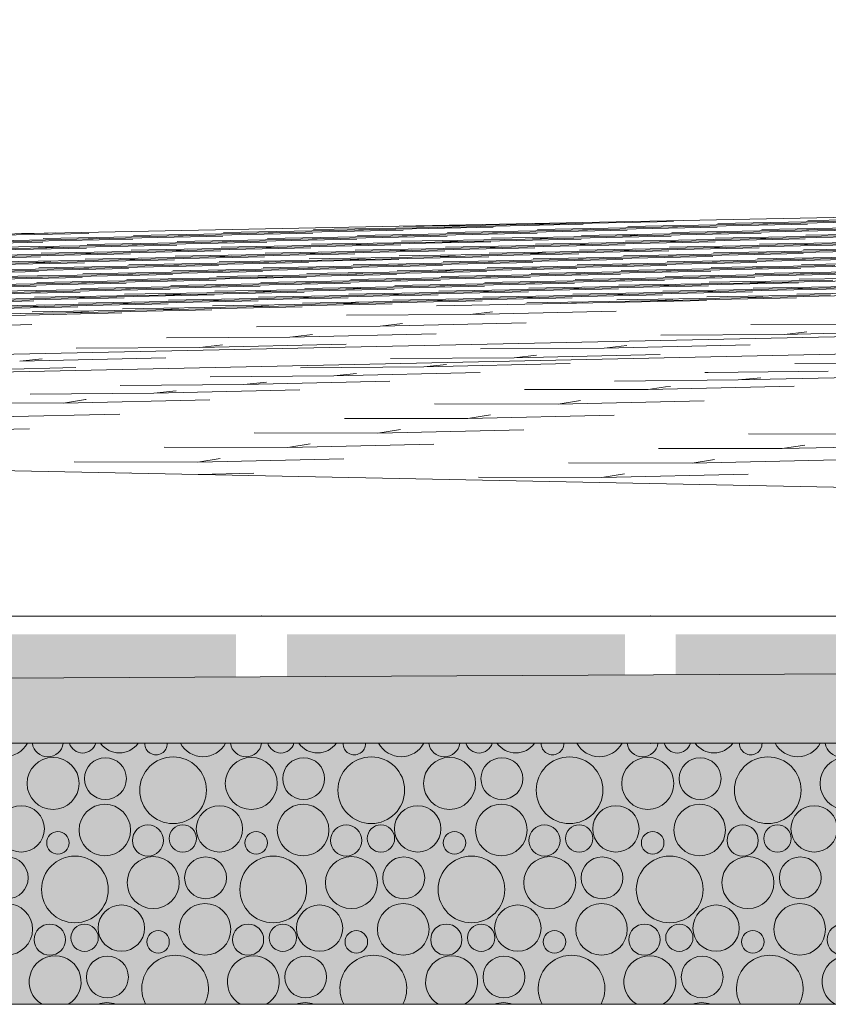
# Model space of a CAD drawing. Header units: millimetres. Extents: x -76432 to -27350, y -300 to 6935.
# Tile 54 of 75: x -33310 to -32865, y -300 to 242. Entities that reach past the tile are written whole.
import ezdxf

# ---------------------------------------------------------------- set-up
doc = ezdxf.new("R2010")
doc.units = ezdxf.units.MM
doc.header["$MEASUREMENT"] = 0
doc.layers.add('Nouveau_Terrain _ Original.Terrain', color=7, linetype='Continuous')
doc.layers.add('Nouveau_VRD _ Voirie 3d.VRD', color=7, linetype='Continuous')

# ---------------------------------------------------------------- blocks, each defined once
blk = doc.blocks.new('Élément de coupe_31')
at = {"layer": 'Nouveau_Terrain _ Original.Terrain', "linetype": 'Continuous', "lineweight": 15, "true_color": 0xf48e54}
h = blk.add_hatch(dxfattribs=at)
h.set_pattern_fill('Terre', color=33, style=0, pattern_type=2)
h.set_pattern_definition([(45, (0, 0), (-137.8858, 137.8858), []), (45, (-45.96, 45.96), (-275.7716, 275.7716), []), (45, (-91.92, 91.92), (-275.7716, 275.7716), []), (135, (-137.886, 137.886), (45.96194, 45.96194), [195, -195])])
h.paths.add_polyline_path([(-45278.93, -182.88), (-48767.24, -201.74), (-53028.52, -224.87), (-58189.71, -253.03), (-64406.44, -287.14), (-66736.01, -300), (-27349.9, -300), (-27349.9, -80.38), (-30347.05, -102.7), (-30687.31, -105.32), (-30979.52, -107.48), (-31257.53, -109.37), (-31550.89, -111.18), (-31862.67, -112.95), (-32189.06, -114.67), (-32526.08, -116.34), (-40248.03, -155.83), (-42463.99, -167.72)])
at = {"layer": 'Nouveau_Terrain _ Original.Terrain', "color": 7, "linetype": 'Continuous', "lineweight": 15}
for p, q in [((-27349.9, 242.02), (-33618.28, 118.16)), ((-27349.9, 183.09), (-33618.28, 51.45)), ((-33618.28, 41.72), (-27349.9, 175.38))]:
    blk.add_line(p, q, dxfattribs=at)
at = {"layer": 'Nouveau_Terrain _ Original.Terrain', "color": 114, "linetype": 'Continuous', "lineweight": 15, "true_color": 0x00ad56}
for p, q in [((-33030.37, 129.35), (-32949.94, 131)), ((-33030.37, 129.35), (-32949.94, 131)), ((-32857.42, 131.04), (-32925.45, 129.8)), ((-32857.42, 131.04), (-32925.45, 129.8)), ((-32907.01, 129.4), (-32826.58, 131.06)), ((-32907.01, 129.4), (-32826.58, 131.06)), ((-32807.84, 132.68), (-32875.86, 131.44)), ((-32807.84, 132.68), (-32875.86, 131.44)), ((-33129.54, 126.08), (-33197.57, 124.84)), ((-33129.54, 126.08), (-33197.57, 124.84)), ((-33179.12, 124.44), (-33098.7, 126.09)), ((-33179.12, 124.44), (-33098.7, 126.09)), ((-33179.12, 124.44), (-33166.73, 124.85)), ((-33179.12, 124.44), (-33166.73, 124.85)), ((-33079.95, 127.71), (-33147.98, 126.47)), ((-33079.95, 127.71), (-33147.98, 126.47)), ((-33129.54, 126.08), (-33049.11, 127.73)), ((-33129.54, 126.08), (-33049.11, 127.73)), ((-33129.54, 126.08), (-33117.14, 126.49)), ((-33129.54, 126.08), (-33117.14, 126.49)), ((-33030.37, 129.35), (-33098.4, 128.11)), ((-33030.37, 129.35), (-33098.4, 128.11)), ((-33079.95, 127.71), (-32999.53, 129.37)), ((-33079.95, 127.71), (-32999.53, 129.37)), ((-33079.95, 127.71), (-33067.56, 128.12)), ((-33079.95, 127.71), (-33067.56, 128.12)), ((-33006.18, 126.13), (-33074.21, 124.89)), ((-33006.18, 126.13), (-33074.21, 124.89)), ((-33055.76, 124.49), (-32975.34, 126.14)), ((-33055.76, 124.49), (-32975.34, 126.14)), ((-33055.76, 124.49), (-33043.37, 124.9)), ((-33055.76, 124.49), (-33043.37, 124.9)), ((-33030.37, 129.35), (-33017.97, 129.76)), ((-33030.37, 129.35), (-33017.97, 129.76)), ((-32956.59, 127.77), (-33024.62, 126.53)), ((-32956.59, 127.77), (-33024.62, 126.53)), ((-33006.18, 126.13), (-32925.75, 127.78)), ((-33006.18, 126.13), (-32925.75, 127.78)), ((-33006.18, 126.13), (-32993.78, 126.54)), ((-33006.18, 126.13), (-32993.78, 126.54)), ((-32907.01, 129.4), (-32975.04, 128.16)), ((-32907.01, 129.4), (-32975.04, 128.16)), ((-32956.59, 127.77), (-32876.17, 129.42)), ((-32956.59, 127.77), (-32876.17, 129.42)), ((-32956.59, 127.77), (-32944.2, 128.18)), ((-32956.59, 127.77), (-32944.2, 128.18)), ((-32882.82, 126.18), (-32950.85, 124.94)), ((-32882.82, 126.18), (-32950.85, 124.94)), ((-32932.4, 124.54), (-32851.98, 126.19)), ((-32932.4, 124.54), (-32851.98, 126.19)), ((-32932.4, 124.54), (-32920, 124.95)), ((-32932.4, 124.54), (-32920, 124.95)), ((-32907.01, 129.4), (-32894.61, 129.81)), ((-32907.01, 129.4), (-32894.61, 129.81)), ((-32833.23, 127.82), (-32901.26, 126.58)), ((-32833.23, 127.82), (-32901.26, 126.58)), ((-32882.82, 126.18), (-32802.39, 127.83)), ((-32882.82, 126.18), (-32802.39, 127.83)), ((-32882.82, 126.18), (-32870.42, 126.59)), ((-32882.82, 126.18), (-32870.42, 126.59)), ((-33377.47, 117.89), (-33297.04, 119.54)), ((-33377.47, 117.89), (-33297.04, 119.54)), ((-33352.07, 122.75), (-33271.65, 124.4)), ((-33352.07, 122.75), (-33271.65, 124.4)), ((-33278.3, 121.16), (-33346.32, 119.92)), ((-33278.3, 121.16), (-33346.32, 119.92)), ((-33327.88, 119.53), (-33247.45, 121.18)), ((-33327.88, 119.53), (-33247.45, 121.18)), ((-33302.49, 124.39), (-33308.73, 124.27)), ((-33302.49, 124.39), (-33308.73, 124.27)), ((-33302.49, 124.39), (-33290.17, 124.64)), ((-33302.49, 124.39), (-33290.17, 124.64)), ((-33302.49, 124.39), (-33301.77, 124.41)), ((-33302.49, 124.39), (-33301.77, 124.41)), ((-33228.71, 122.8), (-33296.74, 121.56)), ((-33228.71, 122.8), (-33296.74, 121.56)), ((-33278.3, 121.16), (-33197.87, 122.81)), ((-33278.3, 121.16), (-33197.87, 122.81)), ((-33278.3, 121.16), (-33265.9, 121.57)), ((-33278.3, 121.16), (-33265.9, 121.57)), ((-33204.52, 119.58), (-33272.55, 118.34)), ((-33204.52, 119.58), (-33272.55, 118.34)), ((-33254.1, 117.94), (-33173.68, 119.59)), ((-33254.1, 117.94), (-33173.68, 119.59)), ((-33179.12, 124.44), (-33247.15, 123.2)), ((-33179.12, 124.44), (-33247.15, 123.2)), ((-33228.71, 122.8), (-33148.28, 124.45)), ((-33228.71, 122.8), (-33148.28, 124.45)), ((-33228.71, 122.8), (-33216.31, 123.21)), ((-33228.71, 122.8), (-33216.31, 123.21)), ((-33154.93, 121.21), (-33222.96, 119.97)), ((-33154.93, 121.21), (-33222.96, 119.97)), ((-33204.52, 119.58), (-33124.09, 121.23)), ((-33204.52, 119.58), (-33124.09, 121.23)), ((-33204.52, 119.58), (-33192.12, 119.99)), ((-33204.52, 119.58), (-33192.12, 119.99)), ((-33105.35, 122.85), (-33173.38, 121.61)), ((-33105.35, 122.85), (-33173.38, 121.61)), ((-33154.93, 121.21), (-33074.51, 122.87)), ((-33154.93, 121.21), (-33074.51, 122.87)), ((-33154.93, 121.21), (-33142.54, 121.62)), ((-33154.93, 121.21), (-33142.54, 121.62)), ((-33081.16, 119.63), (-33149.19, 118.39)), ((-33081.16, 119.63), (-33149.19, 118.39)), ((-33130.74, 117.99), (-33050.32, 119.64)), ((-33130.74, 117.99), (-33050.32, 119.64)), ((-33055.76, 124.49), (-33123.79, 123.25)), ((-33055.76, 124.49), (-33123.79, 123.25)), ((-33105.35, 122.85), (-33024.92, 124.5)), ((-33105.35, 122.85), (-33024.92, 124.5)), ((-33105.35, 122.85), (-33092.95, 123.26)), ((-33105.35, 122.85), (-33092.95, 123.26)), ((-33031.57, 121.27), (-33099.6, 120.03)), ((-33031.57, 121.27), (-33099.6, 120.03)), ((-33081.16, 119.63), (-33000.73, 121.28)), ((-33081.16, 119.63), (-33000.73, 121.28)), ((-33081.16, 119.63), (-33068.76, 120.04)), ((-33081.16, 119.63), (-33068.76, 120.04)), ((-32981.99, 122.9), (-33050.02, 121.66)), ((-32981.99, 122.9), (-33050.02, 121.66)), ((-33031.57, 121.27), (-32951.15, 122.92)), ((-33031.57, 121.27), (-32951.15, 122.92)), ((-33031.57, 121.27), (-33019.18, 121.68)), ((-33031.57, 121.27), (-33019.18, 121.68)), ((-32957.8, 119.68), (-33025.83, 118.44)), ((-32957.8, 119.68), (-33025.83, 118.44)), ((-33007.38, 118.04), (-32926.96, 119.69)), ((-33007.38, 118.04), (-32926.96, 119.69)), ((-32932.4, 124.54), (-33000.43, 123.3)), ((-32932.4, 124.54), (-33000.43, 123.3)), ((-32981.99, 122.9), (-32901.56, 124.56)), ((-32981.99, 122.9), (-32901.56, 124.56)), ((-32981.99, 122.9), (-32969.59, 123.31)), ((-32981.99, 122.9), (-32969.59, 123.31)), ((-32908.21, 121.32), (-32976.24, 120.08)), ((-32908.21, 121.32), (-32976.24, 120.08)), ((-32957.8, 119.68), (-32877.37, 121.33)), ((-32957.8, 119.68), (-32877.37, 121.33)), ((-32957.8, 119.68), (-32945.4, 120.09)), ((-32957.8, 119.68), (-32945.4, 120.09)), ((-32858.63, 122.96), (-32926.65, 121.72)), ((-32858.63, 122.96), (-32926.65, 121.72)), ((-32908.21, 121.32), (-32827.78, 122.97)), ((-32908.21, 121.32), (-32827.78, 122.97)), ((-32908.21, 121.32), (-32895.81, 121.73)), ((-32908.21, 121.32), (-32895.81, 121.73)), ((-32834.43, 119.73), (-32902.46, 118.49)), ((-32834.43, 119.73), (-32902.46, 118.49)), ((-32884.02, 118.09), (-32803.59, 119.75)), ((-32884.02, 118.09), (-32803.59, 119.75)), ((-32809.04, 124.59), (-32877.07, 123.35)), ((-32809.04, 124.59), (-32877.07, 123.35)), ((-33303.69, 116.3), (-33371.72, 115.06)), ((-33303.69, 116.3), (-33371.72, 115.06)), ((-33353.28, 114.66), (-33272.85, 116.31)), ((-33353.28, 114.66), (-33272.85, 116.31)), ((-33254.1, 117.94), (-33322.13, 116.7)), ((-33254.1, 117.94), (-33322.13, 116.7)), ((-33303.69, 116.3), (-33223.26, 117.95)), ((-33303.69, 116.3), (-33223.26, 117.95)), ((-33303.69, 116.3), (-33291.29, 116.71)), ((-33303.69, 116.3), (-33291.29, 116.71)), ((-33229.91, 114.72), (-33297.94, 113.47)), ((-33229.91, 114.72), (-33297.94, 113.47)), ((-33279.5, 113.08), (-33199.07, 114.73)), ((-33279.5, 113.08), (-33199.07, 114.73)), ((-33254.1, 117.94), (-33241.71, 118.35)), ((-33254.1, 117.94), (-33241.71, 118.35)), ((-33180.33, 116.35), (-33248.36, 115.11)), ((-33180.33, 116.35), (-33248.36, 115.11)), ((-33229.91, 114.72), (-33149.49, 116.37)), ((-33229.91, 114.72), (-33149.49, 116.37)), ((-33229.91, 114.72), (-33217.52, 115.12)), ((-33229.91, 114.72), (-33217.52, 115.12)), ((-33130.74, 117.99), (-33198.77, 116.75)), ((-33130.74, 117.99), (-33198.77, 116.75)), ((-33180.33, 116.35), (-33099.9, 118)), ((-33180.33, 116.35), (-33099.9, 118)), ((-33180.33, 116.35), (-33167.93, 116.76)), ((-33180.33, 116.35), (-33167.93, 116.76)), ((-33106.55, 114.77), (-33174.58, 113.53)), ((-33106.55, 114.77), (-33174.58, 113.53)), ((-33156.14, 113.13), (-33075.71, 114.78)), ((-33156.14, 113.13), (-33075.71, 114.78)), ((-33130.74, 117.99), (-33118.35, 118.4)), ((-33130.74, 117.99), (-33118.35, 118.4)), ((-33056.97, 116.41), (-33125, 115.16)), ((-33056.97, 116.41), (-33125, 115.16)), ((-33106.55, 114.77), (-33026.13, 116.42)), ((-33106.55, 114.77), (-33026.13, 116.42)), ((-33106.55, 114.77), (-33094.16, 115.18)), ((-33106.55, 114.77), (-33094.16, 115.18)), ((-33007.38, 118.04), (-33075.41, 116.8)), ((-33007.38, 118.04), (-33075.41, 116.8)), ((-33056.97, 116.41), (-32976.54, 118.06)), ((-33056.97, 116.41), (-32976.54, 118.06)), ((-33056.97, 116.41), (-33044.57, 116.81)), ((-33056.97, 116.41), (-33044.57, 116.81)), ((-32983.19, 114.82), (-33051.22, 113.58)), ((-32983.19, 114.82), (-33051.22, 113.58)), ((-33032.78, 113.18), (-32952.35, 114.83)), ((-33032.78, 113.18), (-32952.35, 114.83)), ((-33007.38, 118.04), (-32994.99, 118.45)), ((-33007.38, 118.04), (-32994.99, 118.45)), ((-32933.61, 116.46), (-33001.63, 115.22)), ((-32933.61, 116.46), (-33001.63, 115.22)), ((-32983.19, 114.82), (-32902.77, 116.47)), ((-32983.19, 114.82), (-32902.77, 116.47)), ((-32983.19, 114.82), (-32970.79, 115.23)), ((-32983.19, 114.82), (-32970.79, 115.23)), ((-32884.02, 118.09), (-32952.05, 116.85)), ((-32884.02, 118.09), (-32952.05, 116.85)), ((-32933.61, 116.46), (-32853.18, 118.11)), ((-32933.61, 116.46), (-32853.18, 118.11)), ((-32933.61, 116.46), (-32921.21, 116.87)), ((-32933.61, 116.46), (-32921.21, 116.87)), ((-32859.83, 114.87), (-32927.86, 113.63)), ((-32859.83, 114.87), (-32927.86, 113.63)), ((-32909.41, 113.23), (-32828.99, 114.88)), ((-32909.41, 113.23), (-32828.99, 114.88)), ((-32884.02, 118.09), (-32871.62, 118.5)), ((-32884.02, 118.09), (-32871.62, 118.5)), ((-32810.24, 116.51), (-32878.27, 115.27)), ((-32810.24, 116.51), (-32878.27, 115.27)), ((-33378.67, 109.8), (-33298.24, 111.45)), ((-33378.67, 109.8), (-33298.24, 111.45)), ((-33279.5, 113.08), (-33347.53, 111.84)), ((-33279.5, 113.08), (-33347.53, 111.84)), ((-33329.08, 111.44), (-33248.66, 113.09)), ((-33329.08, 111.44), (-33248.66, 113.09)), ((-33255.31, 109.85), (-33323.34, 108.61)), ((-33255.31, 109.85), (-33323.34, 108.61)), ((-33304.89, 108.22), (-33224.47, 109.87)), ((-33304.89, 108.22), (-33224.47, 109.87)), ((-33304.89, 108.22), (-33292.5, 108.63)), ((-33304.89, 108.22), (-33292.5, 108.63)), ((-33279.5, 113.08), (-33267.1, 113.49)), ((-33279.5, 113.08), (-33267.1, 113.49)), ((-33205.72, 111.49), (-33273.75, 110.25)), ((-33205.72, 111.49), (-33273.75, 110.25)), ((-33255.31, 109.85), (-33174.88, 111.5)), ((-33255.31, 109.85), (-33174.88, 111.5)), ((-33255.31, 109.85), (-33242.91, 110.26)), ((-33255.31, 109.85), (-33242.91, 110.26)), ((-33156.14, 113.13), (-33224.17, 111.89)), ((-33156.14, 113.13), (-33224.17, 111.89)), ((-33205.72, 111.49), (-33125.3, 113.14)), ((-33205.72, 111.49), (-33125.3, 113.14)), ((-33205.72, 111.49), (-33193.33, 111.9)), ((-33205.72, 111.49), (-33193.33, 111.9)), ((-33131.95, 109.91), (-33199.98, 108.66)), ((-33131.95, 109.91), (-33199.98, 108.66)), ((-33181.53, 108.27), (-33101.11, 109.92)), ((-33181.53, 108.27), (-33101.11, 109.92)), ((-33181.53, 108.27), (-33169.14, 108.68)), ((-33181.53, 108.27), (-33169.14, 108.68)), ((-33156.14, 113.13), (-33143.74, 113.54)), ((-33156.14, 113.13), (-33143.74, 113.54)), ((-33082.36, 111.54), (-33150.39, 110.3)), ((-33082.36, 111.54), (-33150.39, 110.3)), ((-33131.95, 109.91), (-33051.52, 111.56)), ((-33131.95, 109.91), (-33051.52, 111.56)), ((-33131.95, 109.91), (-33119.55, 110.31)), ((-33131.95, 109.91), (-33119.55, 110.31)), ((-33032.78, 113.18), (-33100.81, 111.94)), ((-33032.78, 113.18), (-33100.81, 111.94)), ((-33082.36, 111.54), (-33001.94, 113.19)), ((-33082.36, 111.54), (-33001.94, 113.19)), ((-33082.36, 111.54), (-33069.97, 111.95)), ((-33082.36, 111.54), (-33069.97, 111.95)), ((-33008.59, 109.96), (-33076.62, 108.72)), ((-33008.59, 109.96), (-33076.62, 108.72)), ((-33058.17, 108.32), (-32977.75, 109.97)), ((-33058.17, 108.32), (-32977.75, 109.97)), ((-33058.17, 108.32), (-33045.77, 108.73)), ((-33058.17, 108.32), (-33045.77, 108.73)), ((-33032.78, 113.18), (-33020.38, 113.59)), ((-33032.78, 113.18), (-33020.38, 113.59)), ((-32959, 111.6), (-33027.03, 110.35)), ((-32959, 111.6), (-33027.03, 110.35)), ((-33008.59, 109.96), (-32928.16, 111.61)), ((-33008.59, 109.96), (-32928.16, 111.61)), ((-33008.59, 109.96), (-32996.19, 110.37)), ((-33008.59, 109.96), (-32996.19, 110.37)), ((-32909.41, 113.23), (-32977.44, 111.99)), ((-32909.41, 113.23), (-32977.44, 111.99)), ((-32959, 111.6), (-32878.57, 113.25)), ((-32959, 111.6), (-32878.57, 113.25)), ((-32959, 111.6), (-32946.6, 112)), ((-32959, 111.6), (-32946.6, 112)), ((-32885.22, 110.01), (-32953.25, 108.77)), ((-32885.22, 110.01), (-32953.25, 108.77)), ((-32934.81, 108.37), (-32854.38, 110.02)), ((-32934.81, 108.37), (-32854.38, 110.02)), ((-32934.81, 108.37), (-32922.41, 108.78)), ((-32934.81, 108.37), (-32922.41, 108.78)), ((-32909.41, 113.23), (-32897.02, 113.64)), ((-32909.41, 113.23), (-32897.02, 113.64)), ((-32835.64, 111.65), (-32903.67, 110.41)), ((-32835.64, 111.65), (-32903.67, 110.41)), ((-32885.22, 110.01), (-32804.8, 111.66)), ((-32885.22, 110.01), (-32804.8, 111.66)), ((-32885.22, 110.01), (-32872.83, 110.42)), ((-32885.22, 110.01), (-32872.83, 110.42)), ((-32811.45, 108.42), (-32879.48, 107.18)), ((-32811.45, 108.42), (-32879.48, 107.18)), ((-33379.87, 101.72), (-33299.45, 103.37)), ((-33379.87, 101.72), (-33299.45, 103.37)), ((-33304.89, 108.22), (-33372.92, 106.97)), ((-33304.89, 108.22), (-33372.92, 106.97)), ((-33354.48, 106.58), (-33274.05, 108.23)), ((-33354.48, 106.58), (-33274.05, 108.23)), ((-33280.7, 104.99), (-33348.73, 103.75)), ((-33280.7, 104.99), (-33348.73, 103.75)), ((-33330.29, 103.35), (-33249.86, 105)), ((-33330.29, 103.35), (-33249.86, 105)), ((-33231.12, 106.63), (-33299.15, 105.39)), ((-33231.12, 106.63), (-33299.15, 105.39)), ((-33280.7, 104.99), (-33200.28, 106.64)), ((-33280.7, 104.99), (-33200.28, 106.64)), ((-33280.7, 104.99), (-33268.31, 105.4)), ((-33280.7, 104.99), (-33268.31, 105.4)), ((-33206.93, 103.41), (-33274.96, 102.16)), ((-33206.93, 103.41), (-33274.96, 102.16)), ((-33256.51, 101.77), (-33176.09, 103.42)), ((-33256.51, 101.77), (-33176.09, 103.42)), ((-33181.53, 108.27), (-33249.56, 107.03)), ((-33181.53, 108.27), (-33249.56, 107.03)), ((-33231.12, 106.63), (-33150.69, 108.28)), ((-33231.12, 106.63), (-33150.69, 108.28)), ((-33231.12, 106.63), (-33218.72, 107.04)), ((-33231.12, 106.63), (-33218.72, 107.04)), ((-33157.34, 105.04), (-33225.37, 103.8)), ((-33157.34, 105.04), (-33225.37, 103.8)), ((-33206.93, 103.41), (-33126.5, 105.06)), ((-33206.93, 103.41), (-33126.5, 105.06)), ((-33206.93, 103.41), (-33194.53, 103.82)), ((-33206.93, 103.41), (-33194.53, 103.82)), ((-33107.76, 106.68), (-33175.79, 105.44)), ((-33107.76, 106.68), (-33175.79, 105.44)), ((-33157.34, 105.04), (-33076.92, 106.69)), ((-33157.34, 105.04), (-33076.92, 106.69)), ((-33157.34, 105.04), (-33144.95, 105.45)), ((-33157.34, 105.04), (-33144.95, 105.45)), ((-33083.57, 103.46), (-33151.6, 102.22)), ((-33083.57, 103.46), (-33151.6, 102.22)), ((-33133.15, 101.82), (-33052.73, 103.47)), ((-33133.15, 101.82), (-33052.73, 103.47)), ((-33058.17, 108.32), (-33126.2, 107.08)), ((-33058.17, 108.32), (-33126.2, 107.08)), ((-33107.76, 106.68), (-33027.33, 108.33)), ((-33107.76, 106.68), (-33027.33, 108.33)), ((-33107.76, 106.68), (-33095.36, 107.09)), ((-33107.76, 106.68), (-33095.36, 107.09)), ((-33033.98, 105.1), (-33102.01, 103.85)), ((-33033.98, 105.1), (-33102.01, 103.85)), ((-33083.57, 103.46), (-33003.14, 105.11)), ((-33083.57, 103.46), (-33003.14, 105.11)), ((-33083.57, 103.46), (-33071.17, 103.87)), ((-33083.57, 103.46), (-33071.17, 103.87)), ((-32984.4, 106.73), (-33052.42, 105.49)), ((-32984.4, 106.73), (-33052.42, 105.49)), ((-33033.98, 105.1), (-32953.55, 106.75)), ((-33033.98, 105.1), (-32953.55, 106.75)), ((-33033.98, 105.1), (-33021.58, 105.5)), ((-33033.98, 105.1), (-33021.58, 105.5)), ((-32960.2, 103.51), (-33028.23, 102.27)), ((-32960.2, 103.51), (-33028.23, 102.27)), ((-33009.79, 101.87), (-32929.36, 103.52)), ((-33009.79, 101.87), (-32929.36, 103.52)), ((-32934.81, 108.37), (-33002.84, 107.13)), ((-32934.81, 108.37), (-33002.84, 107.13)), ((-32984.4, 106.73), (-32903.97, 108.38)), ((-32984.4, 106.73), (-32903.97, 108.38)), ((-32984.4, 106.73), (-32972, 107.14)), ((-32984.4, 106.73), (-32972, 107.14)), ((-32910.62, 105.15), (-32978.65, 103.91)), ((-32910.62, 105.15), (-32978.65, 103.91)), ((-32960.2, 103.51), (-32879.78, 105.16)), ((-32960.2, 103.51), (-32879.78, 105.16)), ((-32960.2, 103.51), (-32947.81, 103.92)), ((-32960.2, 103.51), (-32947.81, 103.92)), ((-32861.03, 106.79), (-32929.06, 105.54)), ((-32861.03, 106.79), (-32929.06, 105.54)), ((-32910.62, 105.15), (-32830.19, 106.8)), ((-32910.62, 105.15), (-32830.19, 106.8)), ((-32910.62, 105.15), (-32898.22, 105.56)), ((-32910.62, 105.15), (-32898.22, 105.56)), ((-32836.84, 103.56), (-32904.87, 102.32)), ((-32836.84, 103.56), (-32904.87, 102.32)), ((-32886.43, 101.92), (-32806, 103.57)), ((-32886.43, 101.92), (-32806, 103.57)), ((-33306.1, 100.13), (-33374.13, 98.89)), ((-33306.1, 100.13), (-33374.13, 98.89)), ((-33355.68, 98.49), (-33275.26, 100.14)), ((-33355.68, 98.49), (-33275.26, 100.14)), ((-33256.51, 101.77), (-33324.54, 100.53)), ((-33256.51, 101.77), (-33324.54, 100.53)), ((-33306.1, 100.13), (-33225.67, 101.78)), ((-33306.1, 100.13), (-33225.67, 101.78)), ((-33306.1, 100.13), (-33293.7, 100.54)), ((-33306.1, 100.13), (-33293.7, 100.54)), ((-33232.32, 98.54), (-33300.35, 97.3)), ((-33232.32, 98.54), (-33300.35, 97.3)), ((-33281.91, 96.91), (-33201.48, 98.56)), ((-33281.91, 96.91), (-33201.48, 98.56)), ((-33256.51, 101.77), (-33244.12, 102.18)), ((-33256.51, 101.77), (-33244.12, 102.18)), ((-33182.74, 100.18), (-33250.77, 98.94)), ((-33182.74, 100.18), (-33250.77, 98.94)), ((-33232.32, 98.54), (-33151.9, 100.19)), ((-33232.32, 98.54), (-33151.9, 100.19)), ((-33232.32, 98.54), (-33219.93, 98.95)), ((-33232.32, 98.54), (-33219.93, 98.95)), ((-33133.15, 101.82), (-33201.18, 100.58)), ((-33133.15, 101.82), (-33201.18, 100.58)), ((-33182.74, 100.18), (-33102.31, 101.83)), ((-33182.74, 100.18), (-33102.31, 101.83)), ((-33182.74, 100.18), (-33170.34, 100.59)), ((-33182.74, 100.18), (-33170.34, 100.59)), ((-33108.96, 98.6), (-33176.99, 97.35)), ((-33108.96, 98.6), (-33176.99, 97.35)), ((-33158.55, 96.96), (-33078.12, 98.61)), ((-33158.55, 96.96), (-33078.12, 98.61)), ((-33133.15, 101.82), (-33120.76, 102.23)), ((-33133.15, 101.82), (-33120.76, 102.23)), ((-33059.38, 100.23), (-33127.4, 98.99)), ((-33059.38, 100.23), (-33127.4, 98.99)), ((-33108.96, 98.6), (-33028.54, 100.25)), ((-33108.96, 98.6), (-33028.54, 100.25)), ((-33108.96, 98.6), (-33096.56, 99.01)), ((-33108.96, 98.6), (-33096.56, 99.01)), ((-33009.79, 101.87), (-33077.82, 100.63)), ((-33009.79, 101.87), (-33077.82, 100.63)), ((-33059.38, 100.23), (-32978.95, 101.88)), ((-33059.38, 100.23), (-32978.95, 101.88)), ((-33059.38, 100.23), (-33046.98, 100.64)), ((-33059.38, 100.23), (-33046.98, 100.64)), ((-32985.6, 98.65), (-33053.63, 97.41)), ((-32985.6, 98.65), (-33053.63, 97.41)), ((-33035.18, 97.01), (-32954.76, 98.66)), ((-33035.18, 97.01), (-32954.76, 98.66)), ((-33009.79, 101.87), (-32997.39, 102.28)), ((-33009.79, 101.87), (-32997.39, 102.28)), ((-32936.01, 100.29), (-33004.04, 99.04)), ((-32936.01, 100.29), (-33004.04, 99.04)), ((-32985.6, 98.65), (-32905.17, 100.3)), ((-32985.6, 98.65), (-32905.17, 100.3)), ((-32985.6, 98.65), (-32973.2, 99.06)), ((-32985.6, 98.65), (-32973.2, 99.06)), ((-32886.43, 101.92), (-32954.46, 100.68)), ((-32886.43, 101.92), (-32954.46, 100.68)), ((-32936.01, 100.29), (-32855.59, 101.94)), ((-32936.01, 100.29), (-32855.59, 101.94)), ((-32936.01, 100.29), (-32923.62, 100.7)), ((-32936.01, 100.29), (-32923.62, 100.7)), ((-32862.24, 98.7), (-32930.27, 97.46)), ((-32862.24, 98.7), (-32930.27, 97.46)), ((-32911.82, 97.06), (-32831.4, 98.71)), ((-32911.82, 97.06), (-32831.4, 98.71)), ((-32886.43, 101.92), (-32874.03, 102.33)), ((-32886.43, 101.92), (-32874.03, 102.33)), ((-32812.65, 100.34), (-32880.68, 99.1)), ((-32812.65, 100.34), (-32880.68, 99.1)), ((-33381.08, 93.63), (-33300.65, 95.28)), ((-33381.08, 93.63), (-33300.65, 95.28)), ((-33281.91, 96.91), (-33349.94, 95.66)), ((-33281.91, 96.91), (-33349.94, 95.66)), ((-33331.49, 95.27), (-33251.07, 96.92)), ((-33331.49, 95.27), (-33251.07, 96.92)), ((-33257.72, 93.68), (-33325.75, 92.44)), ((-33257.72, 93.68), (-33325.75, 92.44)), ((-33307.3, 92.04), (-33226.88, 93.7)), ((-33307.3, 92.04), (-33226.88, 93.7)), ((-33307.3, 92.04), (-33294.91, 92.45)), ((-33307.3, 92.04), (-33294.91, 92.45)), ((-33281.91, 96.91), (-33269.51, 97.32)), ((-33281.91, 96.91), (-33269.51, 97.32)), ((-33208.13, 95.32), (-33276.16, 94.08)), ((-33208.13, 95.32), (-33276.16, 94.08)), ((-33257.72, 93.68), (-33177.29, 95.33)), ((-33257.72, 93.68), (-33177.29, 95.33)), ((-33257.72, 93.68), (-33245.32, 94.09)), ((-33257.72, 93.68), (-33245.32, 94.09)), ((-33158.55, 96.96), (-33226.58, 95.72)), ((-33158.55, 96.96), (-33226.58, 95.72)), ((-33208.13, 95.32), (-33127.71, 96.97)), ((-33208.13, 95.32), (-33127.71, 96.97)), ((-33208.13, 95.32), (-33195.74, 95.73)), ((-33208.13, 95.32), (-33195.74, 95.73)), ((-33134.36, 93.73), (-33202.39, 92.49)), ((-33134.36, 93.73), (-33202.39, 92.49)), ((-33183.94, 92.1), (-33103.52, 93.75)), ((-33183.94, 92.1), (-33103.52, 93.75)), ((-33183.94, 92.1), (-33171.54, 92.51)), ((-33183.94, 92.1), (-33171.54, 92.51)), ((-33158.55, 96.96), (-33146.15, 97.37)), ((-33158.55, 96.96), (-33146.15, 97.37)), ((-33084.77, 95.37), (-33152.8, 94.13)), ((-33084.77, 95.37), (-33152.8, 94.13)), ((-33134.36, 93.73), (-33053.93, 95.38)), ((-33134.36, 93.73), (-33053.93, 95.38)), ((-33134.36, 93.73), (-33121.96, 94.14)), ((-33134.36, 93.73), (-33121.96, 94.14)), ((-33060.58, 92.15), (-33128.61, 90.91)), ((-33060.58, 92.15), (-33128.61, 90.91)), ((-33110.17, 90.51), (-33029.74, 92.16)), ((-33110.17, 90.51), (-33029.74, 92.16)), ((-33035.18, 97.01), (-33103.21, 95.77)), ((-33035.18, 97.01), (-33103.21, 95.77)), ((-33084.77, 95.37), (-33004.34, 97.02)), ((-33084.77, 95.37), (-33004.34, 97.02)), ((-33084.77, 95.37), (-33072.37, 95.78)), ((-33084.77, 95.37), (-33072.37, 95.78)), ((-33010.99, 93.79), (-33079.02, 92.54)), ((-33010.99, 93.79), (-33079.02, 92.54)), ((-33060.58, 92.15), (-32980.15, 93.8)), ((-33060.58, 92.15), (-32980.15, 93.8)), ((-33060.58, 92.15), (-33048.18, 92.56)), ((-33060.58, 92.15), (-33048.18, 92.56)), ((-33035.18, 97.01), (-33022.79, 97.42)), ((-33035.18, 97.01), (-33022.79, 97.42)), ((-32961.41, 95.42), (-33029.44, 94.18)), ((-32961.41, 95.42), (-33029.44, 94.18)), ((-33010.99, 93.79), (-32930.57, 95.44)), ((-33010.99, 93.79), (-32930.57, 95.44)), ((-33010.99, 93.79), (-32998.6, 94.2)), ((-33010.99, 93.79), (-32998.6, 94.2)), ((-32937.22, 92.2), (-33005.25, 90.96)), ((-32937.22, 92.2), (-33005.25, 90.96)), ((-32986.8, 90.56), (-32906.38, 92.21)), ((-32986.8, 90.56), (-32906.38, 92.21)), ((-32911.82, 97.06), (-32979.85, 95.82)), ((-32911.82, 97.06), (-32979.85, 95.82)), ((-32961.41, 95.42), (-32880.98, 97.07)), ((-32961.41, 95.42), (-32880.98, 97.07)), ((-32961.41, 95.42), (-32949.01, 95.83)), ((-32961.41, 95.42), (-32949.01, 95.83)), ((-32887.63, 93.84), (-32955.66, 92.6)), ((-32887.63, 93.84), (-32955.66, 92.6)), ((-32937.22, 92.2), (-32856.79, 93.85)), ((-32937.22, 92.2), (-32856.79, 93.85)), ((-32937.22, 92.2), (-32924.82, 92.61)), ((-32937.22, 92.2), (-32924.82, 92.61)), ((-32911.82, 97.06), (-32899.43, 97.47)), ((-32911.82, 97.06), (-32899.43, 97.47)), ((-32838.05, 95.48), (-32906.08, 94.23)), ((-32838.05, 95.48), (-32906.08, 94.23)), ((-32887.63, 93.84), (-32807.21, 95.49)), ((-32887.63, 93.84), (-32807.21, 95.49)), ((-32887.63, 93.84), (-32875.24, 94.25)), ((-32887.63, 93.84), (-32875.24, 94.25)), ((-32813.86, 92.25), (-32881.89, 91.01)), ((-32813.86, 92.25), (-32881.89, 91.01)), ((-33382.28, 85.54), (-33301.86, 87.2)), ((-33382.28, 85.54), (-33301.86, 87.2)), ((-33307.3, 92.04), (-33375.33, 90.8)), ((-33307.3, 92.04), (-33375.33, 90.8)), ((-33356.89, 90.41), (-33276.46, 92.06)), ((-33356.89, 90.41), (-33276.46, 92.06)), ((-33283.11, 88.82), (-33351.14, 87.58)), ((-33283.11, 88.82), (-33351.14, 87.58)), ((-33332.7, 87.18), (-33252.27, 88.83)), ((-33332.7, 87.18), (-33252.27, 88.83)), ((-33233.53, 90.46), (-33301.56, 89.22)), ((-33233.53, 90.46), (-33301.56, 89.22)), ((-33283.11, 88.82), (-33202.69, 90.47)), ((-33283.11, 88.82), (-33202.69, 90.47)), ((-33283.11, 88.82), (-33270.72, 89.23)), ((-33283.11, 88.82), (-33270.72, 89.23)), ((-33209.34, 87.23), (-33277.37, 85.99)), ((-33209.34, 87.23), (-33277.37, 85.99)), ((-33258.92, 85.6), (-33178.5, 87.25)), ((-33258.92, 85.6), (-33178.5, 87.25)), ((-33183.94, 92.1), (-33251.97, 90.85)), ((-33183.94, 92.1), (-33251.97, 90.85)), ((-33233.53, 90.46), (-33153.1, 92.11)), ((-33233.53, 90.46), (-33153.1, 92.11)), ((-33233.53, 90.46), (-33221.13, 90.87)), ((-33233.53, 90.46), (-33221.13, 90.87)), ((-33159.75, 88.87), (-33227.78, 87.63)), ((-33159.75, 88.87), (-33227.78, 87.63)), ((-33209.34, 87.23), (-33128.91, 88.89)), ((-33209.34, 87.23), (-33128.91, 88.89)), ((-33209.34, 87.23), (-33196.94, 87.64)), ((-33209.34, 87.23), (-33196.94, 87.64)), ((-33110.17, 90.51), (-33178.19, 89.27)), ((-33110.17, 90.51), (-33178.19, 89.27)), ((-33159.75, 88.87), (-33079.32, 90.52)), ((-33159.75, 88.87), (-33079.32, 90.52)), ((-33159.75, 88.87), (-33147.35, 89.28)), ((-33159.75, 88.87), (-33147.35, 89.28)), ((-33085.97, 87.29), (-33154, 86.04)), ((-33085.97, 87.29), (-33154, 86.04)), ((-33135.56, 85.65), (-33055.13, 87.3)), ((-33135.56, 85.65), (-33055.13, 87.3)), ((-33110.17, 90.51), (-33097.77, 90.92)), ((-33110.17, 90.51), (-33097.77, 90.92)), ((-33036.39, 88.92), (-33104.42, 87.68)), ((-33036.39, 88.92), (-33104.42, 87.68)), ((-33085.97, 87.29), (-33005.55, 88.94)), ((-33085.97, 87.29), (-33005.55, 88.94)), ((-33085.97, 87.29), (-33073.58, 87.7)), ((-33085.97, 87.29), (-33073.58, 87.7)), ((-32986.8, 90.56), (-33054.83, 89.32)), ((-32986.8, 90.56), (-33054.83, 89.32)), ((-33036.39, 88.92), (-32955.96, 90.58)), ((-33036.39, 88.92), (-32955.96, 90.58)), ((-33036.39, 88.92), (-33023.99, 89.33)), ((-33036.39, 88.92), (-33023.99, 89.33)), ((-32962.61, 87.34), (-33030.64, 86.1)), ((-32962.61, 87.34), (-33030.64, 86.1)), ((-33012.2, 85.7), (-32931.77, 87.35)), ((-33012.2, 85.7), (-32931.77, 87.35)), ((-32986.8, 90.56), (-32974.41, 90.97)), ((-32986.8, 90.56), (-32974.41, 90.97)), ((-32913.03, 88.98), (-32981.06, 87.73)), ((-32913.03, 88.98), (-32981.06, 87.73)), ((-32962.61, 87.34), (-32882.19, 88.99)), ((-32962.61, 87.34), (-32882.19, 88.99)), ((-32962.61, 87.34), (-32950.22, 87.75)), ((-32962.61, 87.34), (-32950.22, 87.75)), ((-32863.44, 90.61), (-32931.47, 89.37)), ((-32863.44, 90.61), (-32931.47, 89.37)), ((-32913.03, 88.98), (-32832.6, 90.63)), ((-32913.03, 88.98), (-32832.6, 90.63)), ((-32913.03, 88.98), (-32900.63, 89.39)), ((-32913.03, 88.98), (-32900.63, 89.39)), ((-33308.51, 83.96), (-33376.54, 82.72)), ((-33308.51, 83.96), (-33376.54, 82.72)), ((-33358.09, 82.32), (-33277.67, 83.97)), ((-33358.09, 82.32), (-33277.67, 83.97)), ((-33258.92, 85.6), (-33326.95, 84.36)), ((-33258.92, 85.6), (-33326.95, 84.36)), ((-33308.51, 83.96), (-33228.08, 85.61)), ((-33308.51, 83.96), (-33228.08, 85.61)), ((-33308.51, 83.96), (-33296.11, 84.37)), ((-33308.51, 83.96), (-33296.11, 84.37)), ((-33234.73, 82.37), (-33302.76, 81.13)), ((-33234.73, 82.37), (-33302.76, 81.13)), ((-33284.32, 80.73), (-33203.89, 82.39)), ((-33284.32, 80.73), (-33203.89, 82.39)), ((-33258.92, 85.6), (-33246.53, 86.01)), ((-33258.92, 85.6), (-33246.53, 86.01)), ((-33185.15, 84.01), (-33253.17, 82.77)), ((-33185.15, 84.01), (-33253.17, 82.77)), ((-33234.73, 82.37), (-33154.3, 84.02)), ((-33234.73, 82.37), (-33154.3, 84.02)), ((-33234.73, 82.37), (-33222.33, 82.78)), ((-33234.73, 82.37), (-33222.33, 82.78)), ((-33135.56, 85.65), (-33203.59, 84.41)), ((-33135.56, 85.65), (-33203.59, 84.41)), ((-33185.15, 84.01), (-33104.72, 85.66)), ((-33185.15, 84.01), (-33104.72, 85.66)), ((-33185.15, 84.01), (-33172.75, 84.42)), ((-33185.15, 84.01), (-33172.75, 84.42)), ((-33135.56, 85.65), (-33123.16, 86.06)), ((-33135.56, 85.65), (-33123.16, 86.06)), ((-33012.2, 85.7), (-33080.23, 84.46)), ((-33012.2, 85.7), (-33080.23, 84.46)), ((-33061.78, 79.66), (-32981.36, 81.49)), ((-33061.78, 79.66), (-32981.36, 81.49)), ((-33012.2, 85.7), (-32999.8, 86.11)), ((-33012.2, 85.7), (-32999.8, 86.11)), ((-33284.32, 80.73), (-33352.35, 79.49)), ((-33284.32, 80.73), (-33352.35, 79.49)), ((-33333.9, 78.74), (-33253.48, 80.58)), ((-33333.9, 78.74), (-33253.48, 80.58)), ((-33284.32, 80.73), (-33271.92, 81.14)), ((-33284.32, 80.73), (-33271.92, 81.14)), ((-33061.78, 79.66), (-33129.81, 79.43)), ((-33061.78, 79.66), (-33129.81, 79.43)), ((-33061.78, 79.66), (-33049.39, 81.26)), ((-33061.78, 79.66), (-33049.39, 81.26)), ((-33383.49, 72.32), (-33303.06, 74.15)), ((-33383.49, 72.32), (-33303.06, 74.15)), ((-33111.37, 73.23), (-33179.4, 73)), ((-33111.37, 73.23), (-33179.4, 73)), ((-33111.37, 73.23), (-33030.94, 75.07)), ((-33111.37, 73.23), (-33030.94, 75.07)), ((-33111.37, 73.23), (-33098.97, 74.84)), ((-33111.37, 73.23), (-33098.97, 74.84)), ((-32839.25, 74.56), (-32907.28, 74.19)), ((-32839.25, 74.56), (-32907.28, 74.19)), ((-32888.84, 68.79), (-32808.41, 70.6)), ((-32888.84, 68.79), (-32808.41, 70.6)), ((-33160.95, 67.31), (-33228.98, 66.94)), ((-33160.95, 67.31), (-33228.98, 66.94)), ((-33160.95, 67.31), (-33080.53, 69.12)), ((-33160.95, 67.31), (-33080.53, 69.12)), ((-33160.95, 67.31), (-33148.56, 68.75)), ((-33160.95, 67.31), (-33148.56, 68.75)), ((-32888.84, 68.79), (-32956.87, 68.42)), ((-32888.84, 68.79), (-32956.87, 68.42)), ((-32888.84, 68.79), (-32876.44, 70.23)), ((-32888.84, 68.79), (-32876.44, 70.23)), ((-33210.54, 61.53), (-33278.57, 61.16)), ((-33210.54, 61.53), (-33278.57, 61.16)), ((-33210.54, 61.53), (-33130.11, 63.35)), ((-33210.54, 61.53), (-33130.11, 63.35)), ((-33210.54, 61.53), (-33198.14, 62.98)), ((-33210.54, 61.53), (-33198.14, 62.98)), ((-32988.01, 61.28), (-33056.04, 60.8)), ((-32988.01, 61.28), (-33056.04, 60.8)), ((-32988.01, 61.28), (-32907.58, 63.1)), ((-32988.01, 61.28), (-32907.58, 63.1)), ((-32988.01, 61.28), (-32975.61, 62.61)), ((-32988.01, 61.28), (-32975.61, 62.61)), ((-33309.71, 54.01), (-33229.29, 55.83)), ((-33309.71, 54.01), (-33229.29, 55.83)), ((-33309.71, 54.01), (-33297.31, 55.35)), ((-33309.71, 54.01), (-33297.31, 55.35)), ((-33037.59, 55.94), (-33105.62, 55.45)), ((-33037.59, 55.94), (-33105.62, 55.45)), ((-33037.59, 55.94), (-32957.17, 57.75)), ((-33037.59, 55.94), (-32957.17, 57.75)), ((-33037.59, 55.94), (-33025.2, 57.27)), ((-33037.59, 55.94), (-33025.2, 57.27)), ((-33359.3, 48.67), (-33278.87, 50.48)), ((-33359.3, 48.67), (-33278.87, 50.48)), ((-33087.18, 51.01), (-33155.21, 50.45)), ((-33087.18, 51.01), (-33155.21, 50.45)), ((-33087.18, 51.01), (-33006.75, 52.82)), ((-33087.18, 51.01), (-33006.75, 52.82)), ((-33087.18, 51.01), (-33074.78, 52.26)), ((-33087.18, 51.01), (-33074.78, 52.26)), ((-32815.06, 53.26), (-32883.09, 52.7)), ((-32815.06, 53.26), (-32883.09, 52.7)), ((-33136.76, 46.02), (-33204.79, 45.46)), ((-33136.76, 46.02), (-33204.79, 45.46)), ((-33136.76, 46.02), (-33056.34, 47.83)), ((-33136.76, 46.02), (-33056.34, 47.83)), ((-33136.76, 46.02), (-33124.37, 47.27)), ((-33136.76, 46.02), (-33124.37, 47.27)), ((-32914.23, 43.73), (-32982.26, 43.12)), ((-32914.23, 43.73), (-32982.26, 43.12)), ((-32930.84, 47.88), (-32932.68, 47.84)), ((-32930.84, 47.88), (-32932.68, 47.84)), ((-32864.65, 48.48), (-32930.76, 47.88)), ((-32864.65, 48.48), (-32930.76, 47.88)), ((-32914.23, 43.73), (-32833.81, 45.54)), ((-32914.23, 43.73), (-32833.81, 45.54)), ((-32914.23, 43.73), (-32901.84, 44.92)), ((-32914.23, 43.73), (-32901.84, 44.92)), ((-33186.35, 41.26), (-33254.38, 40.64)), ((-33186.35, 41.26), (-33254.38, 40.64)), ((-33235.94, 36.51), (-33155.51, 38.32)), ((-33235.94, 36.51), (-33155.51, 38.32)), ((-33186.35, 41.26), (-33105.92, 43.07)), ((-33186.35, 41.26), (-33105.92, 43.07)), ((-33186.35, 41.26), (-33173.95, 42.45)), ((-33186.35, 41.26), (-33173.95, 42.45)), ((-33018.94, 38.48), (-33031.85, 38.37)), ((-33018.94, 38.48), (-33031.85, 38.37)), ((-32963.82, 38.37), (-33018.94, 38.48)), ((-32963.82, 38.37), (-33018.94, 38.48)), ((-32963.82, 38.37), (-32883.39, 40.21)), ((-32963.82, 38.37), (-32883.39, 40.21)), ((-32963.82, 38.37), (-32954.3, 39.9)), ((-32963.82, 38.37), (-32954.3, 39.9)), ((-32954.3, 39.9), (-32951.42, 40.17)), ((-32954.3, 39.9), (-32951.42, 40.17)), ((-33235.94, 36.51), (-33303.96, 35.89)), ((-33235.94, 36.51), (-33303.96, 35.89)), ((-33285.52, 30.97), (-33273.41, 32.92)), ((-33285.52, 30.97), (-33273.41, 32.92)), ((-33285.52, 30.97), (-33205.09, 32.82)), ((-33285.52, 30.97), (-33205.09, 32.82)), ((-33273.41, 32.92), (-33273.12, 32.95)), ((-33273.41, 32.92), (-33273.12, 32.95)), ((-33235.94, 36.51), (-33223.54, 37.7)), ((-33235.94, 36.51), (-33223.54, 37.7)), ((-33285.52, 30.97), (-33353.55, 31.12)), ((-33285.52, 30.97), (-33353.55, 31.12)), ((-33013.4, 30.4), (-33081.43, 30.54)), ((-33013.4, 30.4), (-33081.43, 30.54)), ((-33013.4, 30.4), (-33001.01, 32.39)), ((-33013.4, 30.4), (-33001.01, 32.39)), ((-33013.4, 30.4), (-32932.98, 32.24)), ((-33013.4, 30.4), (-32932.98, 32.24)), ((-33335.11, 23), (-33254.68, 24.85)), ((-33335.11, 23), (-33254.68, 24.85)), ((-33062.99, 22.42), (-33131.02, 22.57)), ((-33062.99, 22.42), (-33131.02, 22.57)), ((-33062.99, 22.42), (-33050.59, 24.42)), ((-33062.99, 22.42), (-33050.59, 24.42)), ((-33062.99, 22.42), (-32982.56, 24.27)), ((-33062.99, 22.42), (-32982.56, 24.27)), ((-33384.69, 15.03), (-33304.27, 16.88)), ((-33384.69, 15.03), (-33304.27, 16.88)), ((-33112.57, 14.45), (-33100.18, 16.45)), ((-33112.57, 14.45), (-33100.18, 16.45)), ((-33112.57, 14.45), (-33032.15, 16.3)), ((-33112.57, 14.45), (-33032.15, 16.3)), ((-33112.57, 14.45), (-33180.6, 14.6)), ((-33112.57, 14.45), (-33180.6, 14.6)), ((-32840.46, 13.87), (-32908.48, 14.02)), ((-32840.46, 13.87), (-32908.48, 14.02)), ((-33162.16, 6.48), (-33230.19, 6.63)), ((-33162.16, 6.48), (-33230.19, 6.63)), ((-33162.16, 6.48), (-33149.76, 8.47)), ((-33162.16, 6.48), (-33149.76, 8.47)), ((-33162.16, 6.48), (-33081.73, 8.33)), ((-33162.16, 6.48), (-33081.73, 8.33)), ((-32890.04, 5.9), (-32958.07, 6.05)), ((-32890.04, 5.9), (-32958.07, 6.05)), ((-32890.04, 5.9), (-32877.64, 7.89)), ((-32890.04, 5.9), (-32877.64, 7.89)), ((-32890.04, 5.9), (-32809.62, 7.75)), ((-32890.04, 5.9), (-32809.62, 7.75)), ((-33211.74, -1.49), (-33199.35, 0.5)), ((-33211.74, -1.49), (-33199.35, 0.5)), ((-33211.74, -1.49), (-33131.32, 0.36)), ((-33211.74, -1.49), (-33131.32, 0.36)), ((-33211.74, -1.49), (-33279.77, -1.35)), ((-33211.74, -1.49), (-33279.77, -1.35)), ((-32939.63, -2.07), (-33007.66, -1.93)), ((-32939.63, -2.07), (-33007.66, -1.93)), ((-32939.63, -2.07), (-32927.23, -0.08)), ((-32939.63, -2.07), (-32927.23, -0.08)), ((-32939.63, -2.07), (-32859.2, -0.22)), ((-32939.63, -2.07), (-32859.2, -0.22)), ((-33249.47, -7.56), (-33248.93, -7.47)), ((-33249.47, -7.56), (-33248.93, -7.47)), ((-33211.46, -8.32), (-33180.9, -7.61)), ((-33211.46, -8.32), (-33180.9, -7.61)), ((-32989.21, -10.04), (-33057.24, -9.9)), ((-32989.21, -10.04), (-33057.24, -9.9)), ((-32989.21, -10.04), (-32976.82, -8.05)), ((-32989.21, -10.04), (-32976.82, -8.05)), ((-32989.21, -10.04), (-32908.79, -8.19)), ((-32989.21, -10.04), (-32908.79, -8.19))]:
    blk.add_line(p, q, dxfattribs=at)
at = {"layer": 'Nouveau_Terrain _ Original.Terrain', "color": 7, "linetype": 'Continuous', "lineweight": 15, "flags": 128}
for points in [[(-27349.9, -80.38), (-30347.05, -102.7), (-30687.31, -105.32), (-30979.52, -107.48), (-31257.53, -109.37), (-31550.89, -111.18), (-31862.67, -112.95), (-32189.06, -114.67), (-32526.08, -116.34), (-40248.03, -155.83), (-42463.99, -167.72), (-45278.93, -182.88), (-48767.24, -201.74), (-53028.52, -224.87), (-58189.71, -253.03), (-64406.44, -287.14), (-66736.01, -300)], [(-27349.9, -300), (-28357.28, -300), (-28477.28, -300), (-28627.28, -300), (-28747.28, -300), (-29313.09, -300), (-64105.84, -300)]]:
    blk.add_lwpolyline(points, dxfattribs=at)
blk = doc.blocks.new('*X452')
at = {"layer": 'Nouveau_VRD _ Voirie 3d.VRD', "color": 33, "linetype": 'Continuous', "lineweight": 15, "true_color": 0xf48e54}
for centre, radius in [((-33291.33, -178.42), 14.31), ((-33262.52, -175.78), 11.51), ((-33225.29, -182.16), 18.36), ((-33182.22, -178.42), 14.31), ((-33153.41, -175.78), 11.51), ((-33116.18, -182.16), 18.36), ((-33073.11, -178.42), 14.31), ((-33044.3, -175.78), 11.51), ((-33007.07, -182.16), 18.36), ((-32964, -178.42), 14.31), ((-32935.19, -175.78), 11.51), ((-32897.95, -182.16), 18.36), ((-32854.89, -178.42), 14.31), ((-33308.87, -203.44), 12.77), ((-33262.83, -204.09), 14.19), ((-33199.76, -203.44), 12.77), ((-33153.72, -204.09), 14.19), ((-33090.65, -203.44), 12.77), ((-33044.61, -204.09), 14.19), ((-32981.54, -203.44), 12.77), ((-32935.49, -204.09), 14.19), ((-32872.42, -203.44), 12.77), ((-33288.66, -211.06), 6.2), ((-33239.12, -209.82), 8.58), ((-33219.97, -208.76), 7.52), ((-33179.55, -211.06), 6.2), ((-33130.01, -209.82), 8.58), ((-33110.86, -208.76), 7.52), ((-33070.44, -211.06), 6.2), ((-33020.9, -209.82), 8.58), ((-33001.75, -208.76), 7.52), ((-32961.32, -211.06), 6.2), ((-32911.78, -209.82), 8.58), ((-32892.64, -208.76), 7.52), ((-33316.52, -230.38), 11.51), ((-33279.29, -236.76), 18.36), ((-33236.22, -233.02), 14.31), ((-33207.41, -230.38), 11.51), ((-33170.18, -236.76), 18.36), ((-33127.11, -233.02), 14.31), ((-33098.3, -230.38), 11.51), ((-33061.07, -236.76), 18.36), ((-33018, -233.02), 14.31), ((-32989.19, -230.38), 11.51), ((-32951.95, -236.76), 18.36), ((-32908.89, -233.02), 14.31), ((-32880.08, -230.38), 11.51), ((-33316.83, -258.69), 14.19), ((-33253.76, -258.04), 12.77), ((-33207.72, -258.69), 14.19), ((-33144.65, -258.04), 12.77), ((-33098.61, -258.69), 14.19), ((-33035.54, -258.04), 12.77), ((-32989.49, -258.69), 14.19), ((-32926.42, -258.04), 12.77), ((-32880.38, -258.69), 14.19), ((-33293.12, -264.42), 8.58), ((-33273.97, -263.35), 7.52), ((-33233.55, -265.66), 6.2), ((-33184.01, -264.42), 8.58), ((-33164.86, -263.35), 7.52), ((-33124.44, -265.66), 6.2), ((-33074.9, -264.42), 8.58), ((-33055.75, -263.35), 7.52), ((-33015.32, -265.66), 6.2), ((-32965.78, -264.42), 8.58), ((-32946.64, -263.35), 7.52), ((-32906.21, -265.66), 6.2), ((-32856.67, -264.42), 8.58), ((-33261.41, -284.98), 11.51), ((-33152.3, -284.98), 11.51), ((-33043.19, -284.98), 11.51), ((-32934.08, -284.98), 11.51)]:
    blk.add_circle(centre, radius, dxfattribs=at)
for centre, radius, start, end in [((-33317.94, -149.49), 14.19, 208.6751, 331.3249), ((-33294.23, -155.22), 8.58, 187.2196, 352.7804), ((-33275.09, -154.16), 7.52, 196.5415, 343.4585), ((-33254.87, -148.84), 12.77, 215.763, 324.237), ((-33234.66, -156.46), 6.2, 178.4685, 1.5315), ((-33208.83, -149.49), 14.19, 208.6751, 331.3249), ((-33185.12, -155.22), 8.58, 187.2196, 352.7804), ((-33165.97, -154.16), 7.52, 196.5415, 343.4585), ((-33145.76, -148.84), 12.77, 215.763, 324.237), ((-33125.55, -156.46), 6.2, 178.4685, 1.5315), ((-33099.72, -149.49), 14.19, 208.6751, 331.3249), ((-33076.01, -155.22), 8.58, 187.2196, 352.7804), ((-33056.86, -154.16), 7.52, 196.5415, 343.4585), ((-33036.65, -148.84), 12.77, 215.763, 324.237), ((-33016.44, -156.46), 6.2, 178.4685, 1.5315), ((-32990.61, -149.49), 14.19, 208.6751, 331.3249), ((-32966.9, -155.22), 8.58, 187.2196, 352.7804), ((-32947.75, -154.16), 7.52, 196.5415, 343.4585), ((-32927.54, -148.84), 12.77, 215.763, 324.237), ((-32907.32, -156.46), 6.2, 178.4685, 1.5315), ((-32881.49, -149.49), 14.19, 208.6751, 331.3249), ((-32857.78, -155.22), 8.58, 187.2196, 352.7804), ((-33290.22, -287.62), 14.31, 300.1222, 239.8778), ((-33224.18, -291.36), 18.36, 331.9273, 208.0727), ((-33181.11, -287.62), 14.31, 300.1222, 239.8778), ((-33115.07, -291.36), 18.36, 331.9273, 208.0727), ((-33072, -287.62), 14.31, 300.1222, 239.8778), ((-33005.95, -291.36), 18.36, 331.9273, 208.0727), ((-32962.89, -287.62), 14.31, 300.1222, 239.8778), ((-32896.84, -291.36), 18.36, 331.9273, 208.0727), ((-32853.77, -287.62), 14.31, 300.1222, 239.8778), ((-33307.76, -312.63), 12.77, 81.7675, 98.2325), ((-33261.72, -313.28), 14.19, 69.3886, 110.6114), ((-33198.65, -312.63), 12.77, 81.7675, 98.2325), ((-33152.61, -313.28), 14.19, 69.3886, 110.6114), ((-33089.54, -312.63), 12.77, 81.7675, 98.2325), ((-33043.49, -313.28), 14.19, 69.3886, 110.6114), ((-32980.42, -312.63), 12.77, 81.7675, 98.2325), ((-32934.38, -313.28), 14.19, 69.3886, 110.6114), ((-32871.31, -312.63), 12.77, 81.7675, 98.2325)]:
    blk.add_arc(centre, radius, start, end, dxfattribs=at)
blk = doc.blocks.new('*X453')
at = {"layer": 'Nouveau_VRD _ Voirie 3d.VRD', "linetype": 'Continuous', "lineweight": 15, "true_color": 0xb5b5b5}
for points in [[(-33376.67, -96.29), (-33376.67, -146.3), (-33190.64, -146.3), (-33190.64, -96.29)], [(-33162.63, -96.29), (-33162.63, -146.3), (-32976.59, -146.3), (-32976.59, -96.29)], [(-32948.59, -96.29), (-32948.59, -146.3), (-32762.55, -146.3), (-32762.55, -96.29)]]:
    blk.add_hatch(color=253, dxfattribs=at).paths.add_polyline_path(points)
at = {"layer": 'Nouveau_VRD _ Voirie 3d.VRD', "color": 253, "linetype": 'Continuous', "lineweight": 15, "true_color": 0xb5b5b5}
for p in [(-33176.63, -86.28), (-32962.59, -86.28), (-33176.63, -156.3), (-32962.59, -156.3)]:
    blk.add_point(p, dxfattribs=at)
blk = doc.blocks.new('Élément de coupe_449')
at = {"layer": 'Nouveau_VRD _ Voirie 3d.VRD', "color": 251, "linetype": 'Continuous', "lineweight": 15, "true_color": 0x6a6a6a}
blk.add_line((-29313.09, -86.28), (-33627.28, 0), dxfattribs=at)
at = {"layer": 'Nouveau_VRD _ Voirie 3d.VRD', "color": 7, "linetype": 'Continuous', "lineweight": 15}
for p, q in [((-29313.09, -86.28), (-64106.1, -86.28)), ((-29313.09, -156.3), (-64106.21, -156.3))]:
    blk.add_line(p, q, dxfattribs=at)
at = {"layer": 'Nouveau_VRD _ Voirie 3d.VRD', "lineweight": 0}
for name in ['*X453', '*X452']:
    blk.add_blockref(name, (0, 0), dxfattribs=at)

msp = doc.modelspace()

# ---------------------------------------------------------------- block references
at = {"layer": 'Nouveau_Terrain _ Original.Terrain', "lineweight": 0}
msp.add_blockref('Élément de coupe_31', (0, 0), dxfattribs=at)
at = {"layer": 'Nouveau_VRD _ Voirie 3d.VRD', "lineweight": 0}
msp.add_blockref('Élément de coupe_449', (0, 0), dxfattribs=at)

doc.saveas('drawing.dxf')
